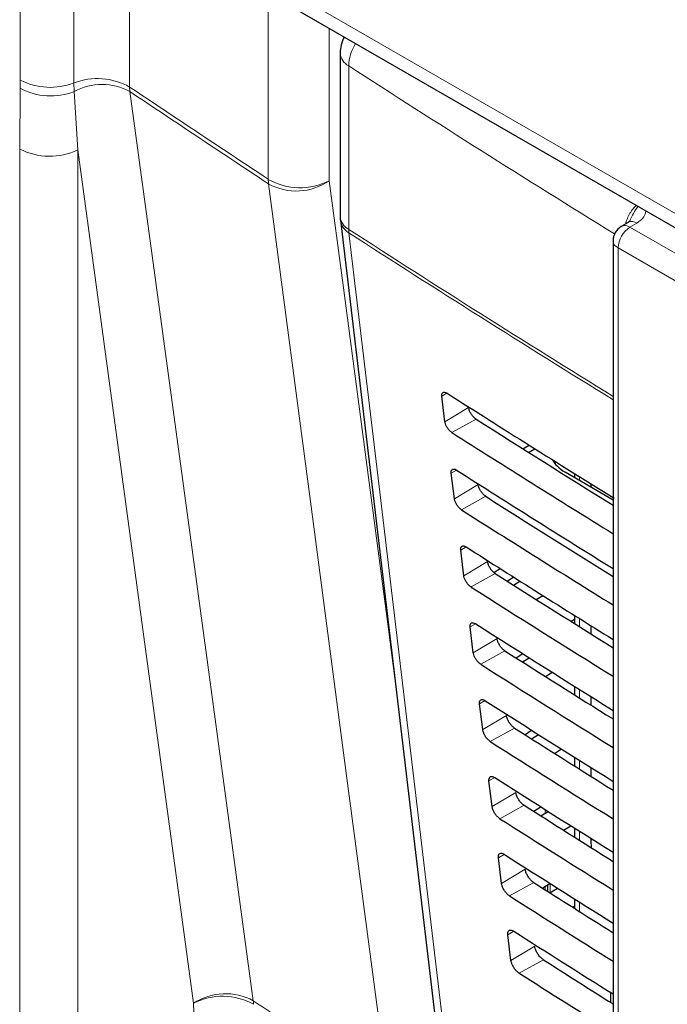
# Paper-space layout 'Blatt2' of a CAD drawing. Header units: millimetres. Extents: x 5 to 418, y 2 to 292.
# Tile 24 of 67: x 117 to 126, y 142 to 156. Entities that reach past the tile are written whole.
import ezdxf

# ---------------------------------------------------------------- set-up
doc = ezdxf.new("R2010")
doc.units = ezdxf.units.MM

psp = doc.layouts.new('Blatt2')

# ---------------------------------------------------------------- linework, layer by layer
at = {"color": 7, "linetype": 'Continuous', "lineweight": 18}
for p, q in [((116.79, 155.597), (116.79, 158.201)), ((117.586, 158.159), (117.586, 155.555)), ((118.41, 158.048), (118.41, 155.495)), ((120.579, 157.031), (131.445, 150.758)), ((120.465, 154.126), (120.465, 156.744)), ((121.368, 156.364), (121.368, 154.105)), ((121.657, 155.807), (121.657, 153.384)), ((116.789, 155.475), (116.79, 155.597)), ((117.586, 155.555), (117.589, 155.426)), ((116.782, 154.576), (116.789, 155.475)), ((117.589, 155.426), (117.642, 154.563)), ((118.414, 155.427), (118.41, 155.495)), ((116.782, 111.954), (116.782, 154.576)), ((117.642, 154.563), (117.642, 111.941)), ((125.925, 153.476), (125.824, 153.416)), ((125.824, 153.416), (136.967, 146.983)), ((136.79, 146.677), (125.647, 153.11)), ((125.647, 153.11), (125.647, 136.03)), ((123.112, 150.955), (123.037, 150.911)), ((123.434, 150.74), (123.083, 150.53)), ((123.544, 150.57), (123.186, 150.371)), ((123.253, 149.815), (123.176, 149.769)), ((125.075, 149.717), (125.075, 149.663)), ((123.574, 149.599), (123.223, 149.389)), ((123.686, 149.425), (123.328, 149.225)), ((123.395, 148.675), (123.316, 148.628)), ((123.714, 148.458), (123.363, 148.248)), ((123.829, 148.279), (123.471, 148.08)), ((123.537, 147.535), (123.456, 147.487)), ((125.075, 147.614), (125.075, 147.491)), ((123.854, 147.316), (123.502, 147.106)), ((123.971, 147.134), (123.613, 146.934)), ((125.075, 146.562), (125.075, 146.435)), ((123.678, 146.395), (123.596, 146.346)), ((123.993, 146.175), (123.642, 145.965)), ((124.113, 145.988), (123.755, 145.789)), ((125.075, 145.511), (125.075, 145.379)), ((123.82, 145.255), (123.735, 145.204)), ((124.133, 145.034), (123.782, 144.824)), ((124.256, 144.843), (123.898, 144.643)), ((124.569, 144.727), (124.569, 144.779)), ((125.075, 144.46), (125.075, 144.324)), ((125.244, 144.319), (125.272, 144.336)), ((123.962, 144.115), (123.875, 144.063)), ((124.273, 143.893), (123.922, 143.683)), ((124.398, 143.697), (124.04, 143.498)), ((124.569, 143.589), (124.569, 143.636)), ((124.643, 143.682), (124.643, 143.548)), ((125.075, 143.409), (125.075, 143.268)), ((124.104, 142.975), (124.015, 142.922)), ((124.413, 142.751), (124.061, 142.541)), ((124.541, 142.552), (124.183, 142.353)), ((125.573, 142.045), (125.573, 141.898))]:
    psp.add_line(p, q, dxfattribs=at)
at = {"color": 7, "linetype": 'Continuous', "lineweight": 25}
for p, q in [((120.709, 156.745), (131.575, 150.472)), ((121.53, 155.999), (121.53, 153.576)), ((121.534, 153.518), (123.128, 140.094)), ((125.797, 153.487), (125.696, 153.426)), ((125.574, 153.212), (125.574, 136.132)), ((123.083, 150.53), (123.037, 150.911)), ((124.239, 150.129), (124.332, 150.182)), ((124.323, 150.076), (124.416, 150.129)), ((124.702, 149.922), (124.724, 149.936)), ((123.223, 149.389), (123.176, 149.769)), ((124.863, 149.786), (125.574, 149.375)), ((125.002, 149.763), (125.002, 149.706)), ((125.244, 149.611), (125.244, 149.566)), ((123.363, 148.248), (123.316, 148.628)), ((123.808, 148.295), (123.901, 148.353)), ((124.102, 148.226), (124.009, 148.164)), ((124.096, 148.109), (124.193, 148.168)), ((124.435, 147.895), (124.531, 147.955)), ((125.002, 147.659), (125.002, 147.537)), ((123.502, 147.106), (123.456, 147.487)), ((125.002, 147.597), (124.955, 147.566)), ((125.244, 147.508), (125.244, 147.385)), ((124.236, 147.09), (124.14, 147.026)), ((124.232, 146.968), (124.332, 147.03)), ((124.57, 146.754), (124.671, 146.816)), ((125.002, 146.608), (125.002, 146.481)), ((123.642, 145.965), (123.596, 146.346)), ((125.244, 146.456), (125.244, 146.329)), ((124.371, 145.955), (124.271, 145.888)), ((124.367, 145.827), (124.471, 145.891)), ((124.705, 145.613), (124.81, 145.678)), ((125.002, 145.557), (125.002, 145.426)), ((125.244, 145.405), (125.244, 145.273)), ((123.782, 144.824), (123.735, 145.204)), ((124.506, 144.819), (124.402, 144.75)), ((124.502, 144.686), (124.61, 144.753)), ((124.607, 144.751), (124.607, 144.755)), ((124.84, 144.472), (124.949, 144.539)), ((125.002, 144.506), (125.002, 144.37)), ((125.244, 144.353), (125.244, 144.319)), ((125.244, 144.319), (125.25, 144.213)), ((123.922, 143.683), (123.875, 144.063)), ((124.64, 143.683), (124.533, 143.612)), ((124.607, 143.565), (124.607, 143.661)), ((124.638, 143.545), (124.749, 143.614)), ((125.002, 143.455), (125.002, 143.315)), ((124.976, 143.331), (125.002, 143.347)), ((124.061, 142.541), (124.015, 142.922)), ((125.536, 142.068), (125.536, 141.921))]:
    psp.add_line(p, q, dxfattribs=at)
at = {"color": 7, "linetype": 'Continuous', "lineweight": 18, "flags": 128}
for points in [[(118.414, 155.427), (118.542, 154.483), (119.054, 150.705), (119.567, 146.928), (120.242, 141.944)], [(119.358, 141.906), (118.918, 145.149), (118.453, 148.58), (117.756, 153.726), (117.642, 154.563)], [(122.241, 140.61), (122.117, 141.551), (121.621, 145.318), (121.124, 149.085), (120.469, 154.058)], [(121.368, 154.105), (121.568, 152.589), (122.244, 147.457), (122.341, 146.721)], [(121.66, 153.332), (121.749, 152.58), (122.106, 149.572), (123.253, 139.908)]]:
    psp.add_lwpolyline(points, dxfattribs=at)
at = {"color": 7, "linetype": 'Continuous', "lineweight": 25, "flags": 128}
psp.add_lwpolyline([(125.804, 153.49), (125.798, 153.487), (125.797, 153.487)], dxfattribs=at)
at = {"color": 7, "linetype": 'Continuous', "lineweight": 25}
for centre, radius, start, end in [((122.03, 155.999), 0.5, 151.6791, 180), ((122.03, 153.576), 0.5, 180, 186.7694), ((125.824, 153.212), 0.25, 120.8709, 180)]:
    psp.add_arc(centre, radius, start, end, dxfattribs=at)
at = {"color": 7, "linetype": 'Continuous', "lineweight": 18}
for centre, radius, start, end in [((122.328, 155.783), 0.672, 148.0324, 177.993), ((121.769, 156.019), 0.24, 184.8044, 242.0683), ((241.13, 340.429), 219.907, 237.0921, 238.30656), ((117.235, 156.468), 0.978, 242.9174, 291.0042), ((117.935, 154.658), 0.962, 60.4335, 111.2768), ((118.003, 154.679), 0.854, 61.2164, 119.004), ((117.242, 156.326), 0.964, 241.9339, 291.0878), ((117.225, 155.436), 0.968, 242.7384, 295.5295), ((120.936, 154.954), 0.953, 240.3763, 296.9741), ((120.966, 154.123), 0.501, 179.6686, 187.4547), ((120.881, 154.805), 0.853, 241.1538, 304.8362), ((121.769, 153.596), 0.24, 184.8044, 242.0683), ((121.793, 153.558), 0.262, 188.9521, 239.663), ((125.851, 153.367), 0.132, 55.8104, 110.7239), ((241.122, 337.993), 219.892, 237.09208, 238.29968), ((122.063, 153.383), 0.406, 179.8815, 187.3103), ((241.122, 337.936), 219.886, 237.09207, 238.2987), ((126.031, 153.092), 0.384, 122.6055, 177.3945), ((125.751, 153.317), 0.123, 53.829, 116.8599), ((125.697, 153.223), 0.123, 185.0787, 246.2415), ((119.831, 141.194), 0.855, 61.2556, 123.5737), ((119.788, 141.081), 0.931, 60.5079, 117.5428), ((119.759, 141.88), 0.488, 1.2958, 7.4727)]:
    psp.add_arc(centre, radius, start, end, dxfattribs=at)
at = {"color": 7, "linetype": 'Continuous', "lineweight": 25}
for centre, major_axis, ratio, start_param, end_param in [((308.639, 251.516), (250.293, 3.851), 0.587275, 3.868493, 3.883113), ((307.815, 243.307), (248.523, -3.692), 0.567125, 3.885601, 3.897695), ((307.814, 243.306), (249.027, -3.699), 0.567125, 3.885702, 3.899882), ((125.393, 150.081), (0.75, -0.011), 0.567125, 3.439115, 3.935417), ((308.638, 250.291), (250.093, 3.848), 0.587275, 3.868453, 3.882164), ((307.815, 242.082), (248.322, -3.689), 0.567125, 3.885561, 3.896821), ((307.814, 242.082), (248.827, -3.696), 0.567125, 3.885662, 3.899014), ((308.638, 249.066), (249.892, 3.845), 0.587275, 3.868413, 3.881303), ((307.816, 240.858), (248.122, -3.686), 0.567125, 3.88552, 3.895945), ((307.815, 240.857), (248.626, -3.693), 0.567125, 3.885622, 3.898143), ((308.638, 247.841), (249.691, 3.842), 0.587275, 3.868373, 3.880439), ((307.816, 239.633), (247.921, -3.683), 0.567125, 3.88548, 3.895066), ((307.815, 239.632), (248.425, -3.69), 0.567125, 3.885581, 3.89727), ((308.637, 246.616), (249.491, 3.839), 0.587275, 3.868333, 3.879574), ((307.816, 238.408), (247.72, -3.68), 0.567125, 3.885439, 3.894186), ((307.815, 238.408), (248.225, -3.687), 0.567125, 3.885541, 3.896395), ((308.637, 245.391), (249.29, 3.836), 0.587275, 3.868293, 3.878706), ((307.817, 237.184), (247.519, -3.677), 0.567125, 3.885399, 3.893303), ((307.816, 237.183), (248.024, -3.684), 0.567125, 3.885501, 3.895518), ((308.637, 244.166), (249.089, 3.833), 0.587275, 3.868253, 3.877836), ((307.817, 235.959), (247.319, -3.674), 0.567125, 3.885358, 3.892417), ((307.816, 235.959), (247.823, -3.681), 0.567125, 3.88546, 3.894638), ((308.636, 242.941), (248.888, 3.83), 0.587275, 3.868213, 3.876956), ((307.817, 234.734), (247.118, -3.671), 0.567125, 3.885318, 3.891522), ((307.816, 234.734), (247.622, -3.679), 0.567125, 3.88542, 3.893756)]:
    psp.add_ellipse(centre, major_axis=major_axis, ratio=ratio, start_param=start_param, end_param=end_param, dxfattribs=at)
at = {"color": 7, "linetype": 'Continuous', "lineweight": 18}
for points, knots in [([(118.41, 155.495), (118.678, 155.316), (119.362, 154.859), (120.048, 154.403), (120.465, 154.126)], [0, 0, 0, 0, 0.3925171, 1, 1, 1, 1]), ([(120.469, 154.058), (120.053, 154.335), (119.367, 154.791), (118.683, 155.248), (118.414, 155.427)], [0, 0, 0, 0, 0.607605, 1, 1, 1, 1]), ([(125.754, 153.461), (125.764, 153.49), (125.79, 153.57), (125.849, 153.67), (125.9, 153.723), (125.915, 153.739)], [0, 0, 0, 0, 0.281869, 0.790242, 1, 1, 1, 1]), ([(125.82, 153.505), (125.838, 153.545), (125.874, 153.625), (125.919, 153.691), (125.942, 153.724)], [0, 0, 0, 0, 0.49836, 1, 1, 1, 1]), ([(126.059, 153.656), (126.052, 153.626), (126.037, 153.559), (125.965, 153.506), (125.925, 153.476)], [0, 0, 0, 0, 0.4448671, 1, 1, 1, 1]), ([(120.242, 141.944), (120.482, 141.783), (121.147, 141.337), (121.815, 140.893), (122.241, 140.61)], [0, 0, 0, 0, 0.360844, 1, 1, 1, 1]), ([(120.785, 113.393), (120.528, 117.219), (120.084, 123.848), (119.632, 133.367), (119.449, 139.066), (119.358, 141.906)], [0, 0, 0, 0, 0.406337, 0.704191, 1, 1, 1, 1])]:
    psp.add_open_spline(points, degree=3, knots=knots, dxfattribs=at)
at = {"color": 7, "linetype": 'Continuous', "lineweight": 25}
for points, knots in [([(125.819, 153.505), (125.82, 153.505), (125.822, 153.503), (125.791, 153.483), (125.775, 153.476), (125.773, 153.475)], [0, 0, 0, 0, 0.642595, 0.959002, 1, 1, 1, 1]), ([(123.037, 150.911), (123.036, 150.915), (123.035, 150.93), (123.039, 150.952), (123.054, 150.968), (123.077, 150.971), (123.099, 150.963), (123.111, 150.956), (123.113, 150.954)], [0, 0, 0, 0, 0.0850535, 0.3019905, 0.5196115, 0.7367694, 0.9522337, 1, 1, 1, 1]), ([(123.544, 150.57), (123.539, 150.573), (123.524, 150.584), (123.498, 150.609), (123.469, 150.648), (123.447, 150.69), (123.437, 150.721), (123.435, 150.737), (123.434, 150.74)], [0, 0, 0, 0, 0.090146, 0.302268, 0.513764, 0.725705, 0.93926, 1, 1, 1, 1]), ([(123.186, 150.371), (123.182, 150.373), (123.168, 150.383), (123.144, 150.406), (123.117, 150.442), (123.096, 150.481), (123.086, 150.511), (123.084, 150.526), (123.083, 150.53)], [0, 0, 0, 0, 0.081983, 0.294147, 0.505651, 0.717552, 0.931033, 1, 1, 1, 1]), ([(123.176, 149.769), (123.176, 149.774), (123.175, 149.79), (123.179, 149.812), (123.195, 149.829), (123.219, 149.831), (123.24, 149.823), (123.253, 149.816), (123.255, 149.814)], [0, 0, 0, 0, 0.0885369, 0.3054942, 0.5231207, 0.7402623, 0.9556958, 1, 1, 1, 1]), ([(123.686, 149.425), (123.681, 149.428), (123.666, 149.439), (123.639, 149.465), (123.609, 149.505), (123.587, 149.548), (123.577, 149.58), (123.575, 149.595), (123.574, 149.599)], [0, 0, 0, 0, 0.093114, 0.3052213, 0.5167154, 0.728672, 0.9422533, 1, 1, 1, 1]), ([(123.328, 149.225), (123.324, 149.228), (123.31, 149.238), (123.285, 149.262), (123.257, 149.299), (123.236, 149.339), (123.226, 149.37), (123.223, 149.385), (123.223, 149.389)], [0, 0, 0, 0, 0.0853594, 0.2975052, 0.5090059, 0.7209231, 0.9344343, 1, 1, 1, 1]), ([(123.316, 148.628), (123.316, 148.633), (123.314, 148.65), (123.319, 148.672), (123.335, 148.689), (123.36, 148.692), (123.382, 148.683), (123.395, 148.675), (123.397, 148.674)], [0, 0, 0, 0, 0.091841, 0.308817, 0.526449, 0.743575, 0.95898, 1, 1, 1, 1]), ([(123.829, 148.279), (123.824, 148.283), (123.807, 148.294), (123.779, 148.321), (123.749, 148.362), (123.727, 148.406), (123.717, 148.438), (123.714, 148.454), (123.714, 148.458)], [0, 0, 0, 0, 0.09594, 0.308034, 0.519526, 0.731498, 0.945105, 1, 1, 1, 1]), ([(123.471, 148.08), (123.466, 148.083), (123.451, 148.093), (123.425, 148.118), (123.397, 148.156), (123.375, 148.197), (123.365, 148.229), (123.363, 148.244), (123.363, 148.248)], [0, 0, 0, 0, 0.088564, 0.300693, 0.512191, 0.724124, 0.937664, 1, 1, 1, 1]), ([(123.456, 147.487), (123.455, 147.492), (123.454, 147.509), (123.459, 147.533), (123.476, 147.549), (123.501, 147.552), (123.524, 147.543), (123.537, 147.535), (123.538, 147.534)], [0, 0, 0, 0, 0.0949792, 0.3119739, 0.5296104, 0.7467217, 0.9620986, 1, 1, 1, 1]), ([(123.971, 147.134), (123.966, 147.137), (123.949, 147.149), (123.92, 147.177), (123.89, 147.219), (123.867, 147.264), (123.856, 147.297), (123.854, 147.313), (123.854, 147.316)], [0, 0, 0, 0, 0.0986338, 0.3107155, 0.5222066, 0.7341927, 0.9478245, 1, 1, 1, 1]), ([(123.613, 146.934), (123.608, 146.938), (123.593, 146.948), (123.566, 146.974), (123.537, 147.013), (123.515, 147.056), (123.505, 147.087), (123.503, 147.103), (123.502, 147.106)], [0, 0, 0, 0, 0.091609, 0.303723, 0.515218, 0.727167, 0.940735, 1, 1, 1, 1]), ([(123.596, 146.346), (123.595, 146.351), (123.594, 146.369), (123.599, 146.393), (123.616, 146.41), (123.642, 146.412), (123.666, 146.403), (123.678, 146.395), (123.68, 146.394)], [0, 0, 0, 0, 0.097964, 0.314976, 0.532617, 0.749714, 0.965065, 1, 1, 1, 1]), ([(124.113, 145.988), (124.108, 145.992), (124.09, 146.004), (124.061, 146.033), (124.03, 146.076), (124.006, 146.122), (123.996, 146.155), (123.994, 146.172), (123.993, 146.175)], [0, 0, 0, 0, 0.101205, 0.313275, 0.524765, 0.736765, 0.950421, 1, 1, 1, 1]), ([(123.755, 145.789), (123.751, 145.792), (123.734, 145.803), (123.707, 145.83), (123.677, 145.87), (123.655, 145.914), (123.645, 145.946), (123.643, 145.962), (123.642, 145.965)], [0, 0, 0, 0, 0.094506, 0.306607, 0.5181, 0.730064, 0.943658, 1, 1, 1, 1]), ([(123.735, 145.204), (123.735, 145.21), (123.733, 145.228), (123.739, 145.253), (123.757, 145.27), (123.784, 145.272), (123.807, 145.263), (123.82, 145.255), (123.822, 145.254)], [0, 0, 0, 0, 0.100806, 0.317834, 0.53548, 0.752564, 0.96789, 1, 1, 1, 1]), ([(124.256, 144.843), (124.25, 144.847), (124.232, 144.859), (124.202, 144.889), (124.17, 144.933), (124.146, 144.98), (124.136, 145.014), (124.134, 145.031), (124.133, 145.034)], [0, 0, 0, 0, 0.103661, 0.315721, 0.52721, 0.739224, 0.952903, 1, 1, 1, 1]), ([(123.898, 144.643), (123.893, 144.647), (123.876, 144.658), (123.848, 144.686), (123.818, 144.727), (123.795, 144.772), (123.785, 144.804), (123.782, 144.821), (123.782, 144.824)], [0, 0, 0, 0, 0.0972666, 0.3093545, 0.5208462, 0.7328249, 0.9464441, 1, 1, 1, 1]), ([(123.875, 144.063), (123.875, 144.069), (123.873, 144.088), (123.879, 144.113), (123.897, 144.131), (123.925, 144.133), (123.949, 144.123), (123.962, 144.115), (123.964, 144.114)], [0, 0, 0, 0, 0.103516, 0.32056, 0.538209, 0.75528, 0.970583, 1, 1, 1, 1]), ([(124.398, 143.697), (124.392, 143.702), (124.374, 143.714), (124.343, 143.745), (124.31, 143.79), (124.286, 143.838), (124.276, 143.873), (124.273, 143.89), (124.273, 143.893)], [0, 0, 0, 0, 0.10601, 0.31806, 0.52955, 0.741577, 0.955277, 1, 1, 1, 1]), ([(124.04, 143.498), (124.035, 143.502), (124.018, 143.513), (123.989, 143.542), (123.958, 143.584), (123.935, 143.63), (123.924, 143.663), (123.922, 143.679), (123.922, 143.683)], [0, 0, 0, 0, 0.0999, 0.311976, 0.523466, 0.735459, 0.949103, 1, 1, 1, 1]), ([(124.015, 142.922), (124.014, 142.928), (124.013, 142.948), (124.019, 142.973), (124.038, 142.991), (124.066, 142.993), (124.091, 142.983), (124.104, 142.975), (124.106, 142.974)], [0, 0, 0, 0, 0.106103, 0.323161, 0.540814, 0.757873, 0.973154, 1, 1, 1, 1]), ([(124.541, 142.552), (124.534, 142.556), (124.515, 142.57), (124.484, 142.601), (124.451, 142.647), (124.426, 142.696), (124.415, 142.731), (124.413, 142.748), (124.413, 142.751)], [0, 0, 0, 0, 0.1082593, 0.3203, 0.5317894, 0.7438293, 0.9575507, 1, 1, 1, 1]), ([(124.183, 142.353), (124.177, 142.356), (124.159, 142.369), (124.13, 142.398), (124.098, 142.441), (124.074, 142.488), (124.064, 142.522), (124.062, 142.538), (124.061, 142.541)], [0, 0, 0, 0, 0.102414, 0.314479, 0.525969, 0.737976, 0.951642, 1, 1, 1, 1])]:
    psp.add_open_spline(points, degree=3, knots=knots, dxfattribs=at)

doc.saveas('drawing.dxf')
